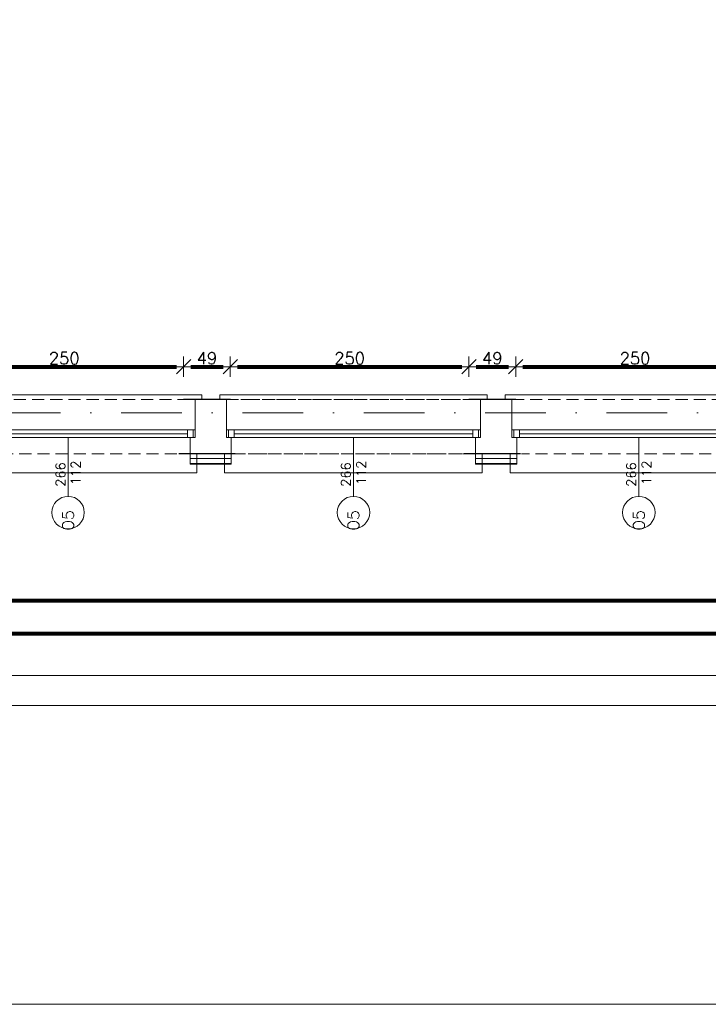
# Model space of a CAD drawing. Header units: metres. Extents: x 7408630 to 15602436, y 5561464 to 13303678.
# Tile 2 of 123: x 7411432 to 7412154, y 5561550 to 5562583. Entities that reach past the tile are written whole.
import ezdxf
from ezdxf.enums import TextEntityAlignment as Align

# ---------------------------------------------------------------- set-up
doc = ezdxf.new("R2010")
doc.units = ezdxf.units.M
doc.header["$MEASUREMENT"] = 0
for name, pattern in [('CARKOVANA', [7.5, 5, -2.5]), ('DASHDOT', [25.4, 12.7, -6.35, 0, -6.35]), ('HIDDEN', [9.525, 6.35, -3.175])]:
    doc.linetypes.add(name, pattern=pattern)
for name, color, linetype, lineweight in [('!! 0_ Istn-sciany', 3, 'Continuous', 30), ('!! 0_Opis_okna', 8, 'Continuous', 15), ('!! 0_Opis_pom', 9, 'Continuous', 13), ('!! 0_Osie', 1, 'DASHDOT', 13), ('!! 1_ tynk zewn  - nowy', 21, 'Continuous', 20), ('!! 1_OPIS POM NOWE', 140, 'Continuous', 5), ('!! 2_ remont Ocieplenie', 4, 'ZIGZAG', 5), ('!! wymiary osi', 250, 'Continuous', 5), ('0-osie-liniA', 14, 'DASHDOT', 5), ('Granica', 112, 'Continuous', 80), ('Istn-cienka', 4, 'Continuous', 9), ('Istn-okna', 6, 'Continuous', 13), ('Istn-sciany', 3, 'Continuous', 20), ('Istn-widok', 1, 'Continuous', 15)]:
    doc.layers.add(name, color=color, linetype=linetype, lineweight=lineweight)
doc.layers.add('!! 0_ramki', color=66, linetype='Continuous', lineweight=9, plot=False)
doc.layers.add('!! 1_Wyburzenia', color=252, linetype='CARKOVANA', lineweight=13, true_color=0x696969)
doc.styles.add('50', font='ROMANS.shx', dxfattribs={"width": 0.8, "oblique": 10, "height": 10})
doc.styles.add('ARCHETYP', font='romans.shx', dxfattribs={"height": 15})
doc.styles.add('ARIAL', font='tahoma.ttf')
doc.styles.add('TXT', font='simplex.shx')
doc.linetypes.add('ZIGZAG', pattern='A,0.00254,-5.08,[131,ltypeshp.shx,S=5.08,R=0,X=-5.08,Y=0],-10.16,[131,ltypeshp.shx,S=5.08,R=180,X=5.08,Y=0],-5.08', length=20.32254)
doc.dimstyles.new('DIM50', dxfattribs={"dimscale": 5, "dimtxt": 2, "dimasz": 1, "dimexe": 0, "dimexo": 0, "dimgap": 0.5, "dimtad": 1, "dimdec": 4, "dimrnd": 0.5, "dimdsep": 46, "dimtxsty": 'TXT', "dimblk": 'TICK1', "dimblk1": 'TICK1', "dimblk2": 'TICK1', "dimsah": 1, "dimcen": 0, "dimse1": 1, "dimse2": 1, "dimclrd": 1, "dimclre": 7, "dimclrt": 9, "dimadec": 0, "dimazin": 0, "dimtfac": 1, "dimtdec": 4, "dimtmove": 2, "dimatfit": 3, "dimldrblk": 'TICK1', "dimfxl": 1, "dimtolj": 1, "dimarcsym": 0})

# ---------------------------------------------------------------- blocks, each defined once
blk = doc.blocks.new('okno 1')
at = {"layer": 'Istn-cienka', "linetype": 'HIDDEN', "ltscale": 2}
for points in [[(5, -4), (271, -4)], [(271, -61), (15, -61)]]:
    blk.add_lwpolyline(points, dxfattribs=at)
at = {"layer": 'Istn-okna'}
for points in [[(5, -36), (271, -36)], [(13, -40), (263, -40)], [(5, -44), (271, -44)]]:
    blk.add_lwpolyline(points, dxfattribs=at)
for points in [[(7, -44), (13, -44), (13, -36), (7, -36)], [(263, -44), (269, -44), (269, -36), (263, -36)]]:
    blk.add_lwpolyline(points, close=True, dxfattribs=at)
at = {"layer": 'Istn-sciany'}
for points in [[(5, -36), (5, -4)], [(271, -36), (271, -4)], [(5, -36), (5, -44)], [(271, -36), (271, -44)], [(5, -44), (10, -44)], [(10, -44), (10, -61)], [(266, -44), (271, -44)], [(266, -44), (266, -61)], [(10, -61), (5, -61)], [(266, -61), (271, -61)]]:
    blk.add_lwpolyline(points, dxfattribs=at)
at = {"layer": 'Istn-widok'}
for points in [[(-2, 1), (278, 1)], [(-2, -4), (-2, 1)], [(278, -4), (278, 1)], [(3, -61), (3, -81)], [(273, -61), (273, -81)], [(273, -81), (3, -81)]]:
    blk.add_lwpolyline(points, dxfattribs=at)
blk = doc.blocks.new('TICK1')
at = {"color": 0}
for p, q in [((0, -1.4), (0, 1.4)), ((0, 0), (-1, 0))]:
    blk.add_line(p, q, dxfattribs=at)
at = {"color": 2}
blk.add_line((-1, -1), (1, 1), dxfattribs=at)
blk = doc.blocks.new('*D1019')
at = {"layer": '!! wymiary osi', "color": 1, "lineweight": -2, "transparency": 16777216}
blk.add_line((54565.2, -199832.8), (49213.7, -199832.8), dxfattribs=at)
at = {"layer": 'DEFPOINTS', "color": 0, "transparency": 16777216}
for p in [(49206.2, -199832.8), (49206.2, -199860.8), (54572.7, -199862.4)]:
    blk.add_point(p, dxfattribs=at)
at = {"layer": '!! wymiary osi', "color": 1, "lineweight": -2, "transparency": 16777216, "xscale": 7.5, "yscale": 7.5, "zscale": 7.5, "rotation": 180}
blk.add_blockref('TICK1', (49206.2, -199832.8), dxfattribs=at)
at = {"layer": '!! wymiary osi', "color": 1, "lineweight": -2, "transparency": 16777216, "xscale": 7.5, "yscale": 7.5, "zscale": 7.5}
blk.add_blockref('TICK1', (54572.7, -199832.8), dxfattribs=at)
at = {"layer": '!! wymiary osi', "color": 9, "transparency": 16777216, "insert": (51889.5, -199824), "char_height": 12.5, "attachment_point": 5, "style": 'TXT'}
blk.add_mtext('\\A1;5366.5', dxfattribs=at)
blk = doc.blocks.new('*D1022')
at = {"layer": '!! wymiary osi', "color": 1, "lineweight": -2, "transparency": 16777216}
blk.add_line((49573.7, -199801.4), (51984.7, -199801.4), dxfattribs=at)
at = {"layer": 'DEFPOINTS', "color": 0, "transparency": 16777216}
for p in [(49566.2, -199801.4), (51992.2, -199801.4), (51992.2, -199801.4)]:
    blk.add_point(p, dxfattribs=at)
at = {"layer": '!! wymiary osi', "color": 1, "lineweight": -2, "transparency": 16777216, "xscale": 7.5, "yscale": 7.5, "zscale": 7.5, "rotation": 180}
blk.add_blockref('TICK1', (49566.2, -199801.4), dxfattribs=at)
at = {"layer": '!! wymiary osi', "color": 1, "lineweight": -2, "transparency": 16777216, "xscale": 7.5, "yscale": 7.5, "zscale": 7.5}
blk.add_blockref('TICK1', (51992.2, -199801.4), dxfattribs=at)
at = {"layer": '!! wymiary osi', "color": 9, "transparency": 16777216, "insert": (50779.2, -199792.6), "char_height": 12.5, "attachment_point": 5, "style": 'TXT'}
blk.add_mtext('\\A1;2426', dxfattribs=at)
blk = doc.blocks.new('1_ok-opis')
blk.add_line((0, 111.6), (0, 50))
blk.add_circle((0, 128.6), 17)
at = {"style": '50', "oblique": 10, "width": 0.8}
for tag, rotation, p in [('NR', 90, (0, 128.6)), ('NR', 270, (0, 128.6)), ('SZEROKOŚĆ', 90, (-8, 78.3)), ('WYSOKOŚĆ', 270, (-8, 78.3)), ('WYSOKOŚĆ', 90, (8, 78.3)), ('SZEROKOŚĆ', 270, (8, 78.3))]:
    blk.add_attdef(tag, text='', height=10, rotation=rotation, dxfattribs=at).set_placement(p, align=Align.MIDDLE)
blk = doc.blocks.new('*D845')
at = {"layer": '!! wymiary osi', "color": 1, "lineweight": -2, "transparency": 16777216}
blk.add_line((71957.9, -199696), (74437.4, -199696), dxfattribs=at)
at = {"layer": 'DEFPOINTS', "color": 0, "transparency": 16777216}
for p in [(74444.9, -199507.6), (71950.4, -199518.6), (74444.9, -199696)]:
    blk.add_point(p, dxfattribs=at)
at = {"layer": '!! wymiary osi', "color": 1, "lineweight": -2, "transparency": 16777216, "xscale": 7.5, "yscale": 7.5, "zscale": 7.5, "rotation": 180}
blk.add_blockref('TICK1', (71950.4, -199696), dxfattribs=at)
at = {"layer": '!! wymiary osi', "color": 1, "lineweight": -2, "transparency": 16777216, "xscale": 7.5, "yscale": 7.5, "zscale": 7.5}
blk.add_blockref('TICK1', (74444.9, -199696), dxfattribs=at)
at = {"layer": '!! wymiary osi', "color": 9, "transparency": 16777216, "insert": (73197.7, -199687.3), "char_height": 12.5, "attachment_point": 5, "style": 'TXT'}
blk.add_mtext('\\A1;2494.5', dxfattribs=at)
blk = doc.blocks.new('*D848')
at = {"layer": '!! wymiary osi', "color": 1, "lineweight": -2, "transparency": 16777216}
blk.add_line((72031.9, -199661.4), (74385.9, -199661.4), dxfattribs=at)
at = {"layer": 'DEFPOINTS', "color": 0, "transparency": 16777216}
for p in [(72024.4, -199450.6), (74393.4, -199450.1), (74393.4, -199661.4)]:
    blk.add_point(p, dxfattribs=at)
at = {"layer": '!! wymiary osi', "color": 1, "lineweight": -2, "transparency": 16777216, "xscale": 7.5, "yscale": 7.5, "zscale": 7.5, "rotation": 180}
blk.add_blockref('TICK1', (72024.4, -199661.4), dxfattribs=at)
at = {"layer": '!! wymiary osi', "color": 1, "lineweight": -2, "transparency": 16777216, "xscale": 7.5, "yscale": 7.5, "zscale": 7.5}
blk.add_blockref('TICK1', (74393.4, -199661.4), dxfattribs=at)
at = {"layer": '!! wymiary osi', "color": 9, "transparency": 16777216, "insert": (73208.9, -199652.7), "char_height": 12.5, "attachment_point": 5, "style": 'TXT'}
blk.add_mtext('\\A1;2369', dxfattribs=at)
blk = doc.blocks.new('*D851')
at = {"layer": '!! wymiary osi', "color": 1, "lineweight": -2, "transparency": 16777216}
blk.add_line((72035.9, -199416.2), (72270.9, -199416.2), dxfattribs=at)
at = {"layer": 'DEFPOINTS', "color": 0, "transparency": 16777216}
for p in [(72278.4, -199416.2), (72028.4, -199450.6), (72278.4, -199450.6)]:
    blk.add_point(p, dxfattribs=at)
at = {"layer": '!! wymiary osi', "color": 1, "lineweight": -2, "transparency": 16777216, "xscale": 7.5, "yscale": 7.5, "zscale": 7.5, "rotation": 180}
blk.add_blockref('TICK1', (72028.4, -199416.2), dxfattribs=at)
at = {"layer": '!! wymiary osi', "color": 1, "lineweight": -2, "transparency": 16777216, "xscale": 7.5, "yscale": 7.5, "zscale": 7.5}
blk.add_blockref('TICK1', (72278.4, -199416.2), dxfattribs=at)
at = {"layer": '!! wymiary osi', "color": 9, "transparency": 16777216, "insert": (72153.4, -199407.4), "char_height": 12.5, "attachment_point": 5, "style": 'TXT'}
blk.add_mtext('\\A1;250', dxfattribs=at)
blk = doc.blocks.new('*D852')
at = {"layer": '!! wymiary osi', "color": 1, "lineweight": -2, "transparency": 16777216}
blk.add_line((72285.9, -199416.2), (72319.9, -199416.2), dxfattribs=at)
at = {"layer": 'DEFPOINTS', "color": 0, "transparency": 16777216}
for p in [(72327.4, -199416.2), (72278.4, -199450.6), (72327.4, -199450.6)]:
    blk.add_point(p, dxfattribs=at)
at = {"layer": '!! wymiary osi', "color": 1, "lineweight": -2, "transparency": 16777216, "xscale": 7.5, "yscale": 7.5, "zscale": 7.5, "rotation": 180}
blk.add_blockref('TICK1', (72278.4, -199416.2), dxfattribs=at)
at = {"layer": '!! wymiary osi', "color": 1, "lineweight": -2, "transparency": 16777216, "xscale": 7.5, "yscale": 7.5, "zscale": 7.5}
blk.add_blockref('TICK1', (72327.4, -199416.2), dxfattribs=at)
at = {"layer": '!! wymiary osi', "color": 9, "transparency": 16777216, "insert": (72302.9, -199407.4), "char_height": 12.5, "attachment_point": 5, "style": 'TXT'}
blk.add_mtext('\\A1;49', dxfattribs=at)
blk = doc.blocks.new('*D853')
at = {"layer": '!! wymiary osi', "color": 1, "lineweight": -2, "transparency": 16777216}
blk.add_line((72334.9, -199416.2), (72569.9, -199416.2), dxfattribs=at)
at = {"layer": 'DEFPOINTS', "color": 0, "transparency": 16777216}
for p in [(72577.4, -199416.2), (72327.4, -199450.6), (72577.4, -199450.6)]:
    blk.add_point(p, dxfattribs=at)
at = {"layer": '!! wymiary osi', "color": 1, "lineweight": -2, "transparency": 16777216, "xscale": 7.5, "yscale": 7.5, "zscale": 7.5, "rotation": 180}
blk.add_blockref('TICK1', (72327.4, -199416.2), dxfattribs=at)
at = {"layer": '!! wymiary osi', "color": 1, "lineweight": -2, "transparency": 16777216, "xscale": 7.5, "yscale": 7.5, "zscale": 7.5}
blk.add_blockref('TICK1', (72577.4, -199416.2), dxfattribs=at)
at = {"layer": '!! wymiary osi', "color": 9, "transparency": 16777216, "insert": (72452.4, -199407.4), "char_height": 12.5, "attachment_point": 5, "style": 'TXT'}
blk.add_mtext('\\A1;250', dxfattribs=at)
blk = doc.blocks.new('*D854')
at = {"layer": '!! wymiary osi', "color": 1, "lineweight": -2, "transparency": 16777216}
blk.add_line((72584.9, -199416.2), (72618.9, -199416.2), dxfattribs=at)
at = {"layer": 'DEFPOINTS', "color": 0, "transparency": 16777216}
for p in [(72626.4, -199416.2), (72577.4, -199450.6), (72626.4, -199450.6)]:
    blk.add_point(p, dxfattribs=at)
at = {"layer": '!! wymiary osi', "color": 1, "lineweight": -2, "transparency": 16777216, "xscale": 7.5, "yscale": 7.5, "zscale": 7.5, "rotation": 180}
blk.add_blockref('TICK1', (72577.4, -199416.2), dxfattribs=at)
at = {"layer": '!! wymiary osi', "color": 1, "lineweight": -2, "transparency": 16777216, "xscale": 7.5, "yscale": 7.5, "zscale": 7.5}
blk.add_blockref('TICK1', (72626.4, -199416.2), dxfattribs=at)
at = {"layer": '!! wymiary osi', "color": 9, "transparency": 16777216, "insert": (72601.9, -199407.4), "char_height": 12.5, "attachment_point": 5, "style": 'TXT'}
blk.add_mtext('\\A1;49', dxfattribs=at)
blk = doc.blocks.new('*D855')
at = {"layer": '!! wymiary osi', "color": 1, "lineweight": -2, "transparency": 16777216}
blk.add_line((72633.9, -199416.2), (72868.9, -199416.2), dxfattribs=at)
at = {"layer": 'DEFPOINTS', "color": 0, "transparency": 16777216}
for p in [(72876.4, -199416.2), (72626.4, -199450.6), (72876.4, -199450.6)]:
    blk.add_point(p, dxfattribs=at)
at = {"layer": '!! wymiary osi', "color": 1, "lineweight": -2, "transparency": 16777216, "xscale": 7.5, "yscale": 7.5, "zscale": 7.5, "rotation": 180}
blk.add_blockref('TICK1', (72626.4, -199416.2), dxfattribs=at)
at = {"layer": '!! wymiary osi', "color": 1, "lineweight": -2, "transparency": 16777216, "xscale": 7.5, "yscale": 7.5, "zscale": 7.5}
blk.add_blockref('TICK1', (72876.4, -199416.2), dxfattribs=at)
at = {"layer": '!! wymiary osi', "color": 9, "transparency": 16777216, "insert": (72751.4, -199407.4), "char_height": 12.5, "attachment_point": 5, "style": 'TXT'}
blk.add_mtext('\\A1;250', dxfattribs=at)
blk = doc.blocks.new('BLOK OSI')
at = {"layer": '0-osie-liniA', "ltscale": 5}
blk.add_lwpolyline([(48625.50568, -199526.0883), (52491.52485, -199526.0883)], dxfattribs=at)
at = {"layer": '!! wymiary osi'}
for base, p1, p2, picture, middle in [((51992.21142, -199801.35945), (49566.21142, -199801.35945), (51992.21142, -199801.35945), '*D1022', (50779.21142, -199792.60945)), ((49206.21142, -199832.75821), (54572.71142, -199862.35271), (49206.21142, -199860.81919), '*D1019', (51889.46142, -199824.00821))]:
    dim = blk.add_linear_dim(base=base, p1=p1, p2=p2, dimstyle='DIM50', dxfattribs=at)
    dim.commit()
    dim.dimension.update_dxf_attribs({"geometry": picture, "text_midpoint": middle})
blk = doc.blocks.new('A$C9c944097')
at = {"layer": '!! 0_ Istn-sciany'}
for points in [[(950.5, -5072.47213), (901.5, -5072.47213)], [(1249.5, -5072.47213), (1200.5, -5072.47213)], [(955.5, -5129.47213), (896.5, -5129.47213)], [(1254.5, -5129.47213), (1195.5, -5129.47213)]]:
    blk.add_lwpolyline(points, dxfattribs=at)
at = {"layer": '!! 0_ramki'}
blk.add_lwpolyline([(-371.78226, -2736.72437), (3828.21774, -2736.72437), (3828.21774, -5706.72437), (-371.78226, -5706.72437)], close=True, dxfattribs=at)
at = {"layer": '!! 1_ tynk zewn  - nowy'}
for points in [[(908.5, -5129.47213), (908.5, -5140.47213)], [(951.5, -5129.47213), (951.5, -5140.47213)], [(1207.5, -5129.47213), (1207.5, -5140.47213)], [(1250.5, -5129.47213), (1250.5, -5140.47213)], [(951.5, -5139.47213), (908.5, -5139.47213)], [(951.5, -5140.47213), (908.5, -5140.47213)], [(1250.5, -5139.47213), (1207.5, -5139.47213)], [(1250.5, -5140.47213), (1207.5, -5140.47213)]]:
    blk.add_lwpolyline(points, dxfattribs=at)
at = {"layer": '!! 1_Wyburzenia'}
for points in [[(946.5, -5072.47213), (1212.5, -5072.47213)], [(946.5, -5129.47213), (1212.5, -5129.47213)]]:
    blk.add_lwpolyline(points, dxfattribs=at)
at = {"layer": '!! 2_ remont Ocieplenie', "linetype": 'ZIGZAG', "ltscale": 0.75}
for points in [[(951.5, -5134.47213), (908.5, -5134.47213)], [(1250.5, -5134.47213), (1207.5, -5134.47213)]]:
    blk.add_lwpolyline(points, dxfattribs=at)
at = {"layer": '!! 0_Opis_okna'}
ref = blk.add_blockref('1_ok-opis', (780.5, -5062.47213), dxfattribs=dict(at, rotation=180))
ref.add_attrib('SZEROKOŚĆ', '266', dxfattribs={"layer": '0', "height": 10, "rotation": 90, "style": 'ARCHETYP'}).set_placement((772.5, -5151.19254), align=Align.MIDDLE)
ref.add_attrib('WYSOKOŚĆ', '112', dxfattribs={"layer": '0', "height": 10, "rotation": 90, "style": 'ARCHETYP'}).set_placement((788.5, -5149.41908), align=Align.MIDDLE)
ref.add_attrib('NR', 'O5', dxfattribs={"layer": '0', "height": 12, "rotation": 90, "style": 'ARCHETYP'}).set_placement((780.5, -5199.37357), align=Align.MIDDLE)
ref = blk.add_blockref('1_ok-opis', (1079.5, -5062.47213), dxfattribs=dict(at, rotation=180))
ref.add_attrib('SZEROKOŚĆ', '266', dxfattribs={"layer": '0', "height": 10, "rotation": 90, "style": 'ARCHETYP'}).set_placement((1071.5, -5151.19254), align=Align.MIDDLE)
ref.add_attrib('WYSOKOŚĆ', '112', dxfattribs={"layer": '0', "height": 10, "rotation": 90, "style": 'ARCHETYP'}).set_placement((1087.5, -5149.41908), align=Align.MIDDLE)
ref.add_attrib('NR', 'O5', dxfattribs={"layer": '0', "height": 12, "rotation": 90, "style": 'ARCHETYP'}).set_placement((1079.5, -5199.37357), align=Align.MIDDLE)
ref = blk.add_blockref('1_ok-opis', (1378.5, -5062.47213), dxfattribs=dict(at, rotation=180))
ref.add_attrib('SZEROKOŚĆ', '266', dxfattribs={"layer": '0', "height": 10, "rotation": 90, "style": 'ARCHETYP'}).set_placement((1370.5, -5151.19254), align=Align.MIDDLE)
ref.add_attrib('WYSOKOŚĆ', '112', dxfattribs={"layer": '0', "height": 10, "rotation": 90, "style": 'ARCHETYP'}).set_placement((1386.5, -5149.41908), align=Align.MIDDLE)
ref.add_attrib('NR', 'O5', dxfattribs={"layer": '0', "height": 12, "rotation": 90, "style": 'ARCHETYP'}).set_placement((1378.5, -5199.37357), align=Align.MIDDLE)
at = {"layer": '!! 0_Osie'}
blk.add_blockref('BLOK OSI', (-48933.21142, 194439.57635), dxfattribs=at)
for p in [(642.5, -5068.47213), (941.5, -5068.47213), (1240.5, -5068.47213)]:
    blk.add_blockref('okno 1', p)
at = {"layer": '!! 0_Opis_pom', "ltscale": 0.7, "style": 'ARIAL'}
for tag, p in [('B2,14', (2497.12282, -23.97252)), ('B2,12', (1965.56932, -35.77631)), ('B2,11', (1692.08817, -60.77765)), ('B2,16', (3818.15438, -63.71828)), ('B2,19.1', (5324.74708, -87.92078)), ('B2,17', (4129.82322, -93.25972)), ('B2,10', (1351.71035, -111.25665)), ('B2,15', (3189.46558, -109.69496)), ('A2,5', (1075.52681, -127.78965)), ('B2,13', (2272.99389, -121.89624)), ('B2,18', (4545.51277, -234.12017)), ('B2,19', (5775.76711, -239.42159)), ('A2,4', (318.83322, -329.3265)), ('A2.1', (994.53557, -353.44633)), ('B2.7', (3171.3557, -458.01164)), ('A2.2', (994.53557, -692.67095)), ('B2.2', (3599.26223, -690.3637)), ('B2,21', (4593.23787, -912.69388)), ('A2.3', (455.44717, -940.66614)), ('B2,9', (1798.58924, -939.09545)), ('B2,4', (3116.67143, -940.65712)), ('B2,3', (3297.35823, -941.16418)), ('B2,8', (2517.28573, -960.07338)), ('B2,20', (5834.09772, -965.70749)), ('B2.1', (3927.81794, -970.24709)), ('B2,5', (3309.56672, -1129.12418)), ('B2,6', (3122.36837, -1171.43557)), ('C2,2', (3435.86614, -1487.77973)), ('C2,1', (3957.73656, -2408.10352)), ('C2,3', (3457.72791, -2555.15039)), ('D1,1', (2554.19917, -3205.91504)), ('C2,4', (3866.78124, -3285.77383)), ('D1,4', (1780.27581, -3366.18103)), ('D1,6', (1380.86316, -3373.10994)), ('D1,3', (2098.36626, -3546.18257)), ('C2,5', (3178.15957, -3610.67242)), ('D1,5', (1914.6928, -3621.18339)), ('D1,2', (2201.15492, -3794.18451)), ('D1,7', (477.95048, -4408.76849)), ('D1,8', (338.43039, -4834.32895))]:
    blk.add_attdef(tag, text='', height=11.968, dxfattribs=at).set_placement(p, align=Align.MIDDLE_CENTER)
at = {"layer": '!! 1_OPIS POM NOWE', "style": 'ARIAL'}
for tag, p in [('C2.5B', (3593.7377, -3168.5911)), ('C2,5C', (3526.78796, -3281.02046)), ('C2.4', (3997.15534, -3347.99835)), ('E2,2', (2945.33506, -3413.31629)), ('C2,5A', (3566.4961, -3615.37865)), ('E2.9', (3984.52714, -3783.77287)), ('E2.7', (4645.53364, -3784.14655)), ('D1,2', (2903.25587, -3794.18451)), ('E2.2', (3405.83089, -4049.74196)), ('E2.8', (4380.36687, -4058.97571)), ('E2.6', (5154.87983, -4066.29138)), ('E2.1', (4427.07303, -4318.94156)), ('E2,3', (3401.59976, -4465.83792)), ('E2.4', (3758.95342, -4705.0924)), ('E2.5', (5238.11734, -4786.79525))]:
    blk.add_attdef(tag, text='', height=11.968, dxfattribs=at).set_placement(p, align=Align.MIDDLE_CENTER)
at = {"layer": '!! wymiary osi'}
for base, p1, p2, picture, middle in [((901.5, -5038.03448), (651.5, -5072.47213), (901.5, -5072.47213), '*D851', (776.5, -5029.28448)), ((950.5, -5038.03448), (901.5, -5072.47213), (950.5, -5072.47213), '*D852', (926, -5029.28448)), ((1200.5, -5038.03448), (950.5, -5072.47213), (1200.5, -5072.47213), '*D853', (1075.5, -5029.28448)), ((1249.5, -5038.03448), (1200.5, -5072.47213), (1249.5, -5072.47213), '*D854', (1225, -5029.28448)), ((1499.5, -5038.03448), (1249.5, -5072.47213), (1499.5, -5072.47213), '*D855', (1374.5, -5029.28448)), ((3016.5, -5283.31311), (647.5, -5072.47213), (3016.5, -5071.97213), '*D848', (1832, -5274.56311)), ((3067.99901, -5317.91546), (573.5, -5140.47213), (3067.99901, -5129.47213), '*D845', (1820.74951, -5309.16546))]:
    dim = blk.add_linear_dim(base=base, p1=p1, p2=p2, dimstyle='DIM50', dxfattribs=at)
    dim.commit()
    dim.dimension.update_dxf_attribs({"geometry": picture, "text_midpoint": middle, "insert": (-71376.92327, 194378.11618)})

msp = doc.modelspace()

# ---------------------------------------------------------------- block references
at = {"layer": 'Granica'}
msp.add_blockref('A$C9c944097', (7410702.59401, 5567256.9858), dxfattribs=at)

doc.saveas('drawing.dxf')
